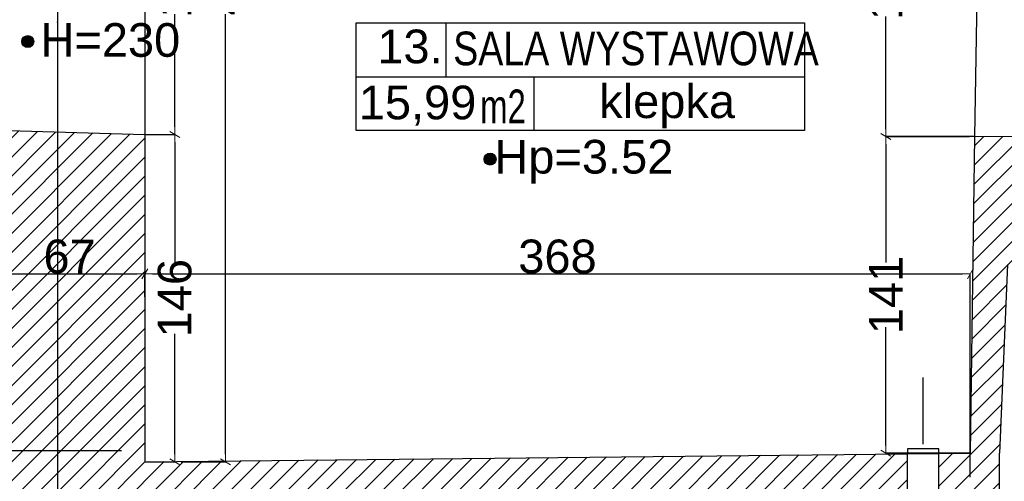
# Model space of a CAD drawing. Header units: millimetres. Extents: x 75543 to 124291, y -109148 to -86372.
# Tile 39 of 99: x 87729 to 92119, y -98221 to -96164. Entities that reach past the tile are written whole.
import ezdxf

# ---------------------------------------------------------------- set-up
doc = ezdxf.new("R2010")
doc.units = ezdxf.units.MM
doc.header["$MEASUREMENT"] = 0
doc.linetypes.add('Dot & Dashed', pattern=[670.277762, 317.5, -176.388889, 0, -176.388874])
for name, color, linetype in [('A-OPISY-2', 7, 'Continuous'), ('A-OPISY-3', 7, 'Continuous'), ('A-WYSOKOSCI', 7, 'Continuous'), ('DIM MALY', 7, 'Continuous'), ('Drawing & Figure', 7, 'Continuous'), ('linia nadproza', 7, 'Continuous'), ('SCIANY_KONSTR', 7, 'Continuous'), ('Structural - Bearing', 7, 'Continuous'), ('Structural - Grid', 7, 'Continuous'), ('WYCIĄG', 7, 'Continuous')]:
    doc.layers.add(name, color=color, linetype=linetype)
doc.styles.add('STYL_AUTOMATYCZNY_1', font='arial.ttf')
doc.styles.add('STYL_AUTOMATYCZNY_2', font='arial.ttf')
doc.styles.add('STYL_AUTOMATYCZNY_6', font='arial.ttf', dxfattribs={"width": 0.8})
doc.styles.add('STYL_AUTOMATYCZNY_7', font='arial.ttf', dxfattribs={"width": 0.7})
doc.dimstyles.new('STYL_AUTOMATYCZNY__2', dxfattribs={"dimtxt": 150, "dimasz": 34.231941, "dimexe": 0.18, "dimexo": 3, "dimgap": 0, "dimtad": 1, "dimdec": 0, "dimlfac": 0.1, "dimzin": 0, "dimdsep": 46, "dimtxsty": 'STYL_AUTOMATYCZNY_2', "dimblk": 'ARROWHEAD_2', "dimblk1": 'ARROWHEAD_2', "dimblk2": 'ARROWHEAD_2', "dimcen": 0.09, "dimclrd": 5, "dimclre": 5, "dimclrt": 1, "dimadec": 0, "dimazin": 0, "dimtfac": 1, "dimtdec": 4, "dimtmove": 0, "dimatfit": 3, "dimfxl": 0, "dimtolj": 1, "dimtzin": 0, "dimarcsym": 0})
doc.dimstyles.new('STYL_AUTOMATYCZNY__3', dxfattribs={"dimtxt": 150, "dimasz": 34.231941, "dimexe": 0.18, "dimexo": 3, "dimgap": 0, "dimtad": 1, "dimtih": 1, "dimtoh": 1, "dimdec": 0, "dimlfac": 0.1, "dimzin": 0, "dimdsep": 46, "dimtxsty": 'STYL_AUTOMATYCZNY_2', "dimblk": 'ARROWHEAD_2', "dimblk1": 'ARROWHEAD_2', "dimblk2": 'ARROWHEAD_2', "dimcen": 0.09, "dimclrd": 5, "dimclre": 5, "dimclrt": 1, "dimadec": 0, "dimazin": 0, "dimtfac": 1, "dimtdec": 4, "dimtmove": 0, "dimatfit": 3, "dimfxl": 0, "dimtolj": 1, "dimtzin": 0, "dimarcsym": 0})

# ---------------------------------------------------------------- blocks, each defined once
blk = doc.blocks.new('ARROWHEAD_2')
at = {"color": 0, "linetype": 'Continuous', "lineweight": 0}
for p, q in [((0, 0), (-1, 0)), ((-0.38, -0.66), (0.38, 0.66))]:
    blk.add_line(p, q, dxfattribs=at)
blk = doc.blocks.new('*D16')
at = {"layer": 'Defpoints', "color": 0}
for p in [(88287.3, -96675.2), (88287.3, -98133.7), (88420.9, -98133.7)]:
    blk.add_point(p, dxfattribs=at)
at = {"layer": 'DIM MALY', "color": 5, "lineweight": -2}
for p, q in [((88290.3, -96675.2), (88421.1, -96675.2)), ((88420.9, -96709.4), (88420.9, -97246.2)), ((88420.9, -98099.4), (88420.9, -97563.4)), ((88290.3, -98133.7), (88421.1, -98133.7))]:
    blk.add_line(p, q, dxfattribs=at)
at = {"layer": 'DIM MALY', "color": 5, "lineweight": -2, "xscale": 34.23194115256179, "yscale": 34.23194115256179, "zscale": 34.23194115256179}
for p, rotation in [((88420.9, -96675.2), 90), ((88420.9, -98133.7), 270)]:
    blk.add_blockref('ARROWHEAD_2', p, dxfattribs=dict(at, rotation=rotation))
at = {"layer": 'DIM MALY', "color": 1, "insert": (88420.9, -97404.8), "char_height": 150, "attachment_point": 5, "rotation": 90, "style": 'STYL_AUTOMATYCZNY_2'}
blk.add_mtext('\\A1;146', dxfattribs=at)
blk = doc.blocks.new('*D21')
at = {"layer": 'Defpoints', "color": 0}
for p in [(88287.6, -97296.3), (87616.4, -97401.3), (88287.6, -97401.3)]:
    blk.add_point(p, dxfattribs=at)
at = {"layer": 'DIM MALY', "color": 5, "lineweight": -2}
for p, q in [((87616.4, -97398.3), (87616.4, -97296.1)), ((87650.6, -97296.3), (88253.4, -97296.3)), ((88287.6, -97398.3), (88287.6, -97296.1))]:
    blk.add_line(p, q, dxfattribs=at)
at = {"layer": 'DIM MALY', "color": 5, "lineweight": -2, "xscale": 34.23194115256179, "yscale": 34.23194115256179, "zscale": 34.23194115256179, "rotation": 180}
blk.add_blockref('ARROWHEAD_2', (87616.4, -97296.3), dxfattribs=at)
at = {"layer": 'DIM MALY', "color": 5, "lineweight": -2, "xscale": 34.23194115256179, "yscale": 34.23194115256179, "zscale": 34.23194115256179}
blk.add_blockref('ARROWHEAD_2', (88287.6, -97296.3), dxfattribs=at)
at = {"layer": 'DIM MALY', "color": 1, "insert": (87951.8, -97219.7), "char_height": 150, "attachment_point": 5, "style": 'STYL_AUTOMATYCZNY_2'}
blk.add_mtext('\\A1;67', dxfattribs=at)
blk = doc.blocks.new('*D23')
at = {"layer": 'Defpoints', "color": 0}
for p in [(86961, -98085.2), (88186.1, -98085.2), (87051.6, -99355.2)]:
    blk.add_point(p, dxfattribs=at)
at = {"layer": 'DIM MALY', "color": 5, "lineweight": -2}
for p, q in [((88183.1, -98085.2), (86960.8, -98085.2)), ((86961, -98119.4), (86961, -98561.9)), ((86961, -99321), (86961, -98879.2)), ((87048.6, -99355.2), (86960.8, -99355.2))]:
    blk.add_line(p, q, dxfattribs=at)
at = {"layer": 'DIM MALY', "color": 5, "lineweight": -2, "xscale": 34.23194115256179, "yscale": 34.23194115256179, "zscale": 34.23194115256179}
for p, rotation in [((86961, -98085.2), 90), ((86961, -99355.2), 270)]:
    blk.add_blockref('ARROWHEAD_2', p, dxfattribs=dict(at, rotation=rotation))
at = {"layer": 'DIM MALY', "color": 1, "insert": (86961, -98720.6), "char_height": 150, "attachment_point": 5, "rotation": 90, "style": 'STYL_AUTOMATYCZNY_2'}
blk.add_mtext('\\A1;127', dxfattribs=at)
blk = doc.blocks.new('*D73')
at = {"layer": 'Defpoints', "color": 0}
for p in [(92425.5, -97255.2), (92087.4, -98665.2), (92356.7, -98665.2)]:
    blk.add_point(p, dxfattribs=at)
at = {"layer": 'DIM MALY', "color": 5, "lineweight": -2}
for p, q in [((92422.5, -97255.2), (92356.5, -97255.2)), ((92356.7, -97289.4), (92356.7, -97816.4)), ((92356.7, -98631), (92356.7, -98104.8)), ((92090.4, -98665.2), (92356.9, -98665.2))]:
    blk.add_line(p, q, dxfattribs=at)
at = {"layer": 'DIM MALY', "color": 5, "lineweight": -2, "xscale": 34.23194115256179, "yscale": 34.23194115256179, "zscale": 34.23194115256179}
for p, rotation in [((92356.7, -97255.2), 90), ((92356.7, -98665.2), 270)]:
    blk.add_blockref('ARROWHEAD_2', p, dxfattribs=dict(at, rotation=rotation))
at = {"layer": 'DIM MALY', "color": 1, "insert": (92356.7, -97960.6), "char_height": 150, "attachment_point": 5, "rotation": 90, "style": 'STYL_AUTOMATYCZNY_2'}
blk.add_mtext('\\A1;141', dxfattribs=at)
blk = doc.blocks.new('*D83')
at = {"layer": 'Defpoints', "color": 0}
for p in [(88966.5, -93805.2), (88446.5, -98133.7), (88647.3, -98133.7)]:
    blk.add_point(p, dxfattribs=at)
at = {"layer": 'DIM MALY', "color": 5, "lineweight": -2}
for p, q in [((88963.5, -93805.2), (88647.1, -93805.2)), ((88647.3, -93839.4), (88647.3, -95801.1)), ((88647.3, -98099.4), (88647.3, -96138.5)), ((88449.5, -98133.7), (88647.4, -98133.7))]:
    blk.add_line(p, q, dxfattribs=at)
at = {"layer": 'DIM MALY', "color": 5, "lineweight": -2, "xscale": 34.23194115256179, "yscale": 34.23194115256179, "zscale": 34.23194115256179}
for p, rotation in [((88647.3, -93805.2), 90), ((88647.3, -98133.7), 270)]:
    blk.add_blockref('ARROWHEAD_2', p, dxfattribs=dict(at, rotation=rotation))
at = {"layer": 'DIM MALY', "color": 1, "insert": (88647.3, -95969.8), "char_height": 150, "attachment_point": 5, "rotation": 90, "style": 'STYL_AUTOMATYCZNY_2'}
blk.add_mtext('\\A1;433', dxfattribs=at)
blk = doc.blocks.new('*D84')
at = {"layer": 'Defpoints', "color": 0}
for p in [(88287.3, -96675.2), (88420.9, -96675.2), (88287.3, -98133.7)]:
    blk.add_point(p, dxfattribs=at)
at = {"layer": 'DIM MALY', "color": 5, "lineweight": -2}
for p, q in [((88290.3, -96675.2), (88421.1, -96675.2)), ((88420.9, -96709.4), (88420.9, -97246.2)), ((88420.9, -98099.4), (88420.9, -97563.4)), ((88290.3, -98133.7), (88421.1, -98133.7))]:
    blk.add_line(p, q, dxfattribs=at)
at = {"layer": 'DIM MALY', "color": 5, "lineweight": -2, "xscale": 34.23194115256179, "yscale": 34.23194115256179, "zscale": 34.23194115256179}
for p, rotation in [((88420.9, -96675.2), 90), ((88420.9, -98133.7), 270)]:
    blk.add_blockref('ARROWHEAD_2', p, dxfattribs=dict(at, rotation=rotation))
at = {"layer": 'DIM MALY', "color": 1, "insert": (88420.9, -97404.8), "char_height": 150, "attachment_point": 5, "rotation": 90, "style": 'STYL_AUTOMATYCZNY_2'}
blk.add_mtext('\\A1;146', dxfattribs=at)
blk = doc.blocks.new('*D85')
at = {"layer": 'Defpoints', "color": 0}
for p in [(88287.3, -95285.2), (88420.9, -95285.2), (88287.3, -96675.2)]:
    blk.add_point(p, dxfattribs=at)
at = {"layer": 'DIM MALY', "color": 5, "lineweight": -2}
for p, q in [((88290.3, -95285.2), (88421.1, -95285.2)), ((88420.9, -95319.4), (88420.9, -95821.8)), ((88420.9, -96641), (88420.9, -96139.4)), ((88290.3, -96675.2), (88421.1, -96675.2))]:
    blk.add_line(p, q, dxfattribs=at)
at = {"layer": 'DIM MALY', "color": 5, "lineweight": -2, "xscale": 34.23194115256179, "yscale": 34.23194115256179, "zscale": 34.23194115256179}
for p, rotation in [((88420.9, -95285.2), 90), ((88420.9, -96675.2), 270)]:
    blk.add_blockref('ARROWHEAD_2', p, dxfattribs=dict(at, rotation=rotation))
at = {"layer": 'DIM MALY', "color": 1, "insert": (88420.9, -95980.6), "char_height": 150, "attachment_point": 5, "rotation": 90, "style": 'STYL_AUTOMATYCZNY_2'}
blk.add_mtext('\\A1;139', dxfattribs=at)
blk = doc.blocks.new('*D86')
at = {"layer": 'Defpoints', "color": 0}
for p in [(88287.3, -96675.2), (88420.9, -96675.2), (88287.3, -98133.7)]:
    blk.add_point(p, dxfattribs=at)
at = {"layer": 'DIM MALY', "color": 5, "lineweight": -2}
for p, q in [((88290.3, -96675.2), (88421.1, -96675.2)), ((88420.9, -96709.4), (88420.9, -97246.2)), ((88420.9, -98099.4), (88420.9, -97563.4)), ((88290.3, -98133.7), (88421.1, -98133.7))]:
    blk.add_line(p, q, dxfattribs=at)
at = {"layer": 'DIM MALY', "color": 5, "lineweight": -2, "xscale": 34.23194115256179, "yscale": 34.23194115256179, "zscale": 34.23194115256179}
for p, rotation in [((88420.9, -96675.2), 90), ((88420.9, -98133.7), 270)]:
    blk.add_blockref('ARROWHEAD_2', p, dxfattribs=dict(at, rotation=rotation))
at = {"layer": 'DIM MALY', "color": 1, "insert": (88420.9, -97404.8), "char_height": 150, "attachment_point": 5, "rotation": 90, "style": 'STYL_AUTOMATYCZNY_2'}
blk.add_mtext('\\A1;146', dxfattribs=at)
blk = doc.blocks.new('*D87')
at = {"layer": 'Defpoints', "color": 0}
for p in [(88287.3, -95285.2), (88420.9, -95285.2), (88287.3, -96675.2)]:
    blk.add_point(p, dxfattribs=at)
at = {"layer": 'DIM MALY', "color": 5, "lineweight": -2}
for p, q in [((88290.3, -95285.2), (88421.1, -95285.2)), ((88420.9, -95319.4), (88420.9, -95821.8)), ((88420.9, -96641), (88420.9, -96139.4)), ((88290.3, -96675.2), (88421.1, -96675.2))]:
    blk.add_line(p, q, dxfattribs=at)
at = {"layer": 'DIM MALY', "color": 5, "lineweight": -2, "xscale": 34.23194115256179, "yscale": 34.23194115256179, "zscale": 34.23194115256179}
for p, rotation in [((88420.9, -95285.2), 90), ((88420.9, -96675.2), 270)]:
    blk.add_blockref('ARROWHEAD_2', p, dxfattribs=dict(at, rotation=rotation))
at = {"layer": 'DIM MALY', "color": 1, "insert": (88420.9, -95980.6), "char_height": 150, "attachment_point": 5, "rotation": 90, "style": 'STYL_AUTOMATYCZNY_2'}
blk.add_mtext('\\A1;139', dxfattribs=at)
blk = doc.blocks.new('*D90')
at = {"layer": 'Defpoints', "color": 0}
for p in [(91591.1, -95295.2), (91967.3, -95295.2), (91967.3, -96685.2)]:
    blk.add_point(p, dxfattribs=at)
at = {"layer": 'DIM MALY', "color": 5, "lineweight": -2}
for p, q in [((91964.3, -95295.2), (91590.9, -95295.2)), ((91591.1, -95329.4), (91591.1, -95831.8)), ((91591.1, -96651), (91591.1, -96149.4)), ((91964.3, -96685.2), (91590.9, -96685.2))]:
    blk.add_line(p, q, dxfattribs=at)
at = {"layer": 'DIM MALY', "color": 5, "lineweight": -2, "xscale": 34.23194115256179, "yscale": 34.23194115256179, "zscale": 34.23194115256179}
for p, rotation in [((91591.1, -95295.2), 90), ((91591.1, -96685.2), 270)]:
    blk.add_blockref('ARROWHEAD_2', p, dxfattribs=dict(at, rotation=rotation))
at = {"layer": 'DIM MALY', "color": 1, "insert": (91591.1, -95990.6), "char_height": 150, "attachment_point": 5, "rotation": 90, "style": 'STYL_AUTOMATYCZNY_2'}
blk.add_mtext('\\A1;139', dxfattribs=at)
blk = doc.blocks.new('*D92')
at = {"layer": 'Defpoints', "color": 0}
for p in [(91987, -96684.7), (91591.1, -98095.2), (91967.3, -98095.2)]:
    blk.add_point(p, dxfattribs=at)
at = {"layer": 'DIM MALY', "color": 5, "lineweight": -2}
for p, q in [((91984, -96684.7), (91590.9, -96684.7)), ((91591.1, -96718.9), (91591.1, -97246.1)), ((91591.1, -98061), (91591.1, -97534.5)), ((91964.3, -98095.2), (91590.9, -98095.2))]:
    blk.add_line(p, q, dxfattribs=at)
at = {"layer": 'DIM MALY', "color": 5, "lineweight": -2, "xscale": 34.23194115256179, "yscale": 34.23194115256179, "zscale": 34.23194115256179}
for p, rotation in [((91591.1, -96684.7), 90), ((91591.1, -98095.2), 270)]:
    blk.add_blockref('ARROWHEAD_2', p, dxfattribs=dict(at, rotation=rotation))
at = {"layer": 'DIM MALY', "color": 1, "insert": (91591.1, -97390.3), "char_height": 150, "attachment_point": 5, "rotation": 90, "style": 'STYL_AUTOMATYCZNY_2'}
blk.add_mtext('\\A1;141', dxfattribs=at)
blk = doc.blocks.new('*D94')
at = {"layer": 'Defpoints', "color": 0}
for p in [(88287.6, -97296.3), (87616.4, -97401.3), (88287.6, -97401.3)]:
    blk.add_point(p, dxfattribs=at)
at = {"layer": 'DIM MALY', "color": 5, "lineweight": -2}
for p, q in [((87616.4, -97398.3), (87616.4, -97296.1)), ((87650.6, -97296.3), (88253.4, -97296.3)), ((88287.6, -97398.3), (88287.6, -97296.1))]:
    blk.add_line(p, q, dxfattribs=at)
at = {"layer": 'DIM MALY', "color": 5, "lineweight": -2, "xscale": 34.23194115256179, "yscale": 34.23194115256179, "zscale": 34.23194115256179, "rotation": 180}
blk.add_blockref('ARROWHEAD_2', (87616.4, -97296.3), dxfattribs=at)
at = {"layer": 'DIM MALY', "color": 5, "lineweight": -2, "xscale": 34.23194115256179, "yscale": 34.23194115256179, "zscale": 34.23194115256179}
blk.add_blockref('ARROWHEAD_2', (88287.6, -97296.3), dxfattribs=at)
at = {"layer": 'DIM MALY', "color": 1, "insert": (87951.8, -97219.7), "char_height": 150, "attachment_point": 5, "style": 'STYL_AUTOMATYCZNY_2'}
blk.add_mtext('\\A1;67', dxfattribs=at)
blk = doc.blocks.new('*D95')
at = {"layer": 'Defpoints', "color": 0}
for p in [(91967.6, -97296.3), (88287.6, -97401.3), (91967.6, -98204.8)]:
    blk.add_point(p, dxfattribs=at)
at = {"layer": 'DIM MALY', "color": 5, "lineweight": -2}
for p, q in [((88287.6, -97398.3), (88287.6, -97296.1)), ((88321.9, -97296.3), (91933.4, -97296.3)), ((91967.6, -98201.8), (91967.6, -97296.1))]:
    blk.add_line(p, q, dxfattribs=at)
at = {"layer": 'DIM MALY', "color": 5, "lineweight": -2, "xscale": 34.23194115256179, "yscale": 34.23194115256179, "zscale": 34.23194115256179, "rotation": 180}
blk.add_blockref('ARROWHEAD_2', (88287.6, -97296.3), dxfattribs=at)
at = {"layer": 'DIM MALY', "color": 5, "lineweight": -2, "xscale": 34.23194115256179, "yscale": 34.23194115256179, "zscale": 34.23194115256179}
blk.add_blockref('ARROWHEAD_2', (91967.6, -97296.3), dxfattribs=at)
at = {"layer": 'DIM MALY', "color": 1, "insert": (90127.2, -97219.7), "char_height": 150, "attachment_point": 5, "style": 'STYL_AUTOMATYCZNY_2'}
blk.add_mtext('\\A1;368', dxfattribs=at)
blk = doc.blocks.new('*D934')
at = {"layer": 'Defpoints', "color": 0}
for p in [(86961, -98085.2), (88186.1, -98085.2), (87051.6, -99355.2)]:
    blk.add_point(p, dxfattribs=at)
at = {"layer": 'DIM MALY', "color": 5, "lineweight": -2}
for p, q in [((88183.1, -98085.2), (86960.8, -98085.2)), ((86961, -98119.4), (86961, -98561.9)), ((86961, -99321), (86961, -98879.2)), ((87048.6, -99355.2), (86960.8, -99355.2))]:
    blk.add_line(p, q, dxfattribs=at)
at = {"layer": 'DIM MALY', "color": 5, "lineweight": -2, "xscale": 34.23194115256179, "yscale": 34.23194115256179, "zscale": 34.23194115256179}
for p, rotation in [((86961, -98085.2), 90), ((86961, -99355.2), 270)]:
    blk.add_blockref('ARROWHEAD_2', p, dxfattribs=dict(at, rotation=rotation))
at = {"layer": 'DIM MALY', "color": 1, "insert": (86961, -98720.6), "char_height": 150, "attachment_point": 5, "rotation": 90, "style": 'STYL_AUTOMATYCZNY_2'}
blk.add_mtext('\\A1;127', dxfattribs=at)
blk = doc.blocks.new('*D991')
at = {"layer": 'Defpoints', "color": 0}
for p in [(81191, -89541.9), (87897.3, -89541.9), (87897.3, -107560.1)]:
    blk.add_point(p, dxfattribs=at)
at = {"layer": 'DIM MALY', "color": 5, "lineweight": -2}
for p, q in [((81191, -89544.9), (81191, -107560.3)), ((87897.3, -89544.9), (87897.3, -107560.3)), ((81225.3, -107560.1), (87863, -107560.1))]:
    blk.add_line(p, q, dxfattribs=at)
at = {"layer": 'DIM MALY', "color": 5, "lineweight": -2, "xscale": 34.23194115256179, "yscale": 34.23194115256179, "zscale": 34.23194115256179, "rotation": 180}
blk.add_blockref('ARROWHEAD_2', (81191, -107560.1), dxfattribs=at)
at = {"layer": 'DIM MALY', "color": 5, "lineweight": -2, "xscale": 34.23194115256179, "yscale": 34.23194115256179, "zscale": 34.23194115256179}
blk.add_blockref('ARROWHEAD_2', (87897.3, -107560.1), dxfattribs=at)
at = {"layer": 'DIM MALY', "color": 1, "insert": (84543.8, -107483.6), "char_height": 150, "attachment_point": 5, "style": 'STYL_AUTOMATYCZNY_2'}
blk.add_mtext('\\A1;671', dxfattribs=at)
blk = doc.blocks.new('*D992')
at = {"layer": 'Defpoints', "color": 0}
for p in [(87897.3, -89541.9), (95367.3, -89539.7), (95367.3, -107560.1)]:
    blk.add_point(p, dxfattribs=at)
at = {"layer": 'DIM MALY', "color": 5, "lineweight": -2}
for p, q in [((87897.3, -89544.9), (87897.3, -107560.3)), ((95367.3, -89542.7), (95367.3, -107560.3)), ((87931.5, -107560.1), (95333, -107560.1))]:
    blk.add_line(p, q, dxfattribs=at)
at = {"layer": 'DIM MALY', "color": 5, "lineweight": -2, "xscale": 34.23194115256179, "yscale": 34.23194115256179, "zscale": 34.23194115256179, "rotation": 180}
blk.add_blockref('ARROWHEAD_2', (87897.3, -107560.1), dxfattribs=at)
at = {"layer": 'DIM MALY', "color": 5, "lineweight": -2, "xscale": 34.23194115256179, "yscale": 34.23194115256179, "zscale": 34.23194115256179}
blk.add_blockref('ARROWHEAD_2', (95367.3, -107560.1), dxfattribs=at)
at = {"layer": 'DIM MALY', "color": 1, "insert": (91631.9, -107485.1), "char_height": 150, "attachment_point": 5, "style": 'STYL_AUTOMATYCZNY_2'}
blk.add_mtext('\\A1;747', dxfattribs=at)

msp = doc.modelspace()

# ---------------------------------------------------------------- hatches: boundary and pattern name
at = {"layer": 'A-WYSOKOSCI'}
for points in [[(87792, -96261.2, 1), (87738.6, -96261.2, 1)], [(89853.2, -96785.1, 1), (89799.8, -96785.1, 1)]]:
    msp.add_hatch(color=256, dxfattribs=at).paths.add_polyline_path(points)
at = {"layer": 'Drawing & Figure'}
h = msp.add_hatch(dxfattribs=at)
h.set_pattern_fill('Common_Brick_0003', color=256, style=0, pattern_type=2)
h.set_pattern_definition([(45, (0, 0), (-42.426407, 42.426407), [])])
h.paths.add_polyline_path([(80306.7, -98345.2), (80246.7, -98345.2), (80246.7, -98360.2), (80259.7, -98360.2), (80259.7, -98372.2, -0.371445), (80272.7, -98388.1), (80272.7, -98460.5, 0.436052), (80282.7, -98470.2), (80282.7, -98485.2), (80306.7, -98485.2), (80627.3, -98485.2), (80986, -98343.5), (80986, -98085.2), (81896, -98085.2), (81896, -97887.4), (81901.6, -97887.4), (83046, -97887.4), (83046, -98085.2), (87627.3, -98085.2), (87627.3, -98665.2), (88570.8, -98665.2), (88570.8, -98281.5), (89393.7, -98281.5), (89393.7, -98665.2), (90867.3, -98665.2), (90867.3, -98855.2), (91010.7, -98855.2), (91010.7, -98855), (91017.3, -98665.2), (92097.3, -98665.2), (92097.3, -98365.2), (92097.3, -98095.2), (92133, -97255.2), (92461.7, -97256.4), (95007.3, -97265.2), (95007.3, -98890.5), (95007.3, -99595.2), (95287.3, -99595.2), (95287.3, -99735.2), (95007.3, -99735.2), (95007.3, -100105.2), (94357.3, -100105.2), (92997.3, -100105.2), (93088.5, -100675.2), (92167.3, -100675.2), (92128.5, -100675.2), (92167.3, -100105.2), (90967.3, -100105.2), (90978, -99795.6), (90826, -99795.5), (90817.3, -100035.2), (90587.3, -100035.2), (90587.3, -100220.1), (90237.3, -100158.5), (90237.3, -100035.2), (89537.1, -100035.2), (89537.1, -100035.2), (89537.1, -100011, 0.414287), (89533.1, -100007), (89459, -100007), (89459, -100035.2), (89423.3, -100035.2), (89423.3, -100138.2), (89459, -100138.2), (89459, -100165.2), (89507.3, -100165.2), (89487.3, -100774.1), (89666.5, -100774.1), (89687.8, -100774), (89687.8, -101430.2), (89687.8, -101978.1), (89687.8, -102684), (89677.3, -102684), (89677.3, -102684.1), (88247.3, -102684.1), (88247.3, -102194.7), (88247.3, -102194.7), (88247.3, -102197.7), (88117.3, -102197.7), (88117.3, -102197.5), (87524.3, -102209.9), (87527.3, -102949.1), (88137.3, -102938.9), (88267.3, -102938.9), (88267.3, -102835.5), (89647.3, -102835.5), (89647.3, -103312.4), (89647.3, -104725.5), (89267.3, -104725.5), (89177.3, -105075.5), (89177.3, -105485.5), (89177.3, -105509.5), (89192.3, -105509.5, 0.436052), (89202, -105519.5), (89274.4, -105519.5, -0.371445), (89290.3, -105532.5), (89302.3, -105532.5), (89302.3, -105545.5), (89317.3, -105545.5), (89317.3, -105485.5), (89972.3, -105485.5), (90037.3, -105485.5), (90037.3, -105475.2), (90047.3, -105475.2, -0.334097), (90067.9, -105446.2), (90078.6, -105442, 0.270785), (90124.3, -105390.9), (90136.9, -105390.9), (90136.9, -105340.5), (90366.5, -105275.5), (90366.5, -105005.5), (90363, -104885.5), (90358.4, -104725.5), (89988.4, -104725.5), (89988.4, -103312.4), (89988.4, -101978.1), (89988.4, -101430.2), (89988.4, -100774.2), (94357.3, -100756.7), (95017.3, -100754.1), (95016.1, -101260.5), (95296.1, -101260.5), (95296.1, -101400.5), (95016.1, -101400.5), (95016.2, -101430.2), (95017.3, -103065.3), (95147.3, -103065.3), (95726.7, -103065.5), (95736.5, -101430.2), (95747.1, -99665.5), (96597.1, -99666.9), (96597.2, -98956.9), (95587.3, -98955.2), (95587.2, -98955.2), (95587.3, -98890.5), (95591.6, -96695.2), (95187.3, -96678.8), (95057.3, -96678.8), (95057.3, -97105.2), (92461.7, -97087), (92207.3, -97085.2), (92207.3, -96685.2), (91987, -96684.7), (91967.3, -98095.2), (91827.3, -98096.7), (91827.3, -98096.8), (91827.3, -98352.1), (91827.3, -98376.7), (91687.3, -98376.7), (91687.3, -98098.1), (88287.3, -98133.7), (88287.3, -96675.2), (87616, -96656.2), (87616, -97545.2), (81526, -97565.2), (81526, -96685.2), (81286, -96545.2), (81086, -96545.2), (80856, -96545.2), (80832, -96545.2), (80832, -96560.2, 0.436052), (80822, -96570), (80822, -96642.3, -0.371445), (80809, -96658.2), (80809, -96670.2), (80796, -96670.2), (80796, -96685.2), (80856, -96685.2), (80856, -96800.8), (80856, -97495.2), (80306.7, -97495.2)])

# ---------------------------------------------------------------- linework, layer by layer
at = {"layer": 'A-OPISY-3'}
for p, q in [((89628.9, -96177.9), (89628.9, -96417.9)), ((89228.9, -96417.9), (91228.9, -96417.9)), ((90021.9, -96418), (90021.9, -96657.9))]:
    msp.add_line(p, q, dxfattribs=at)
msp.add_lwpolyline([(89228.9, -96657.9), (89228.9, -96177.9), (91228.9, -96177.9), (91228.9, -96657.9)], close=True, dxfattribs=at)
at = {"layer": 'A-WYSOKOSCI'}
for centre in [(87765.3, -96261.2), (87765.3, -96261.2), (89826.5, -96785.1)]:
    msp.add_circle(centre, 26.7, dxfattribs=at)
at = {"layer": 'linia nadproza'}
for p, q in [((88287.3, -95285.2), (88287.3, -96675.2)), ((92009.1, -95295.2), (91987, -96684.7))]:
    msp.add_line(p, q, dxfattribs=at)
at = {"layer": 'SCIANY_KONSTR'}
for p, q in [((91687.3, -98376.7), (91687.3, -98096.7)), ((91827.3, -98376.7), (91827.3, -98096.7))]:
    msp.add_line(p, q, dxfattribs=at)
at = {"layer": 'Structural - Bearing'}
for p, q in [((87616, -96656.2), (88287.3, -96675.2)), ((88287.3, -96675.2), (88287.3, -98133.7)), ((91987, -96684.7), (91967.3, -98095.2)), ((92207.3, -96685.2), (91987, -96684.7)), ((92133, -97255.2), (92097.3, -98095.2)), ((88287.3, -98133.7), (91687.3, -98098.1)), ((91827.3, -98096.7), (91967.3, -98095.2)), ((92097.3, -98665.2), (92097.3, -98095.2))]:
    msp.add_line(p, q, dxfattribs=at)
at = {"layer": 'Structural - Grid', "linetype": 'Dot & Dashed', "lineweight": 15}
msp.add_line((87897.3, -107395.1), (87897.3, -90541.9), dxfattribs=at)
at = {"layer": 'WYCIĄG'}
msp.add_lwpolyline([(91757.3, -98056), (91757.3, -97905.4), (91757.3, -97757.6)], dxfattribs=at)
msp.add_lwpolyline([(91687.3, -98076.8), (91687.3, -98096.8), (91827.3, -98096.8), (91827.3, -98076.8)], close=True, dxfattribs=at)

# ---------------------------------------------------------------- texts
at = {"layer": 'A-OPISY-2', "char_height": 150}
for s, insert, attachment_point, style in [('\\A1;{\\pql;\\fArial|b0|i0|c238|p0;\\W1.000000;13.}', (89323.9, -96360.1), 7, 'STYL_AUTOMATYCZNY_1'), ('\\A1;{\\pql;\\fArial|b0|i0|c238|p0;\\W0.800000;SALA WYSTAWOWA}', (89662.2, -96369), 7, 'STYL_AUTOMATYCZNY_6'), ('\\A1;{\\pql;\\fArial|b0|i0|c238|p0;\\W1.000000;15,99}', (89241.1, -96635.6), 7, 'STYL_AUTOMATYCZNY_1'), ('\\A1;{\\pqr;\\fArial|b0|i0|c238|p0;\\W0.700000;m2}', (89986.1, -96475.1), 3, 'STYL_AUTOMATYCZNY_7'), ('\\A1;{\\pql;\\fArial|b0|i0|c238|p0;\\W1.000000;klepka}', (90313.2, -96647.4), 7, 'STYL_AUTOMATYCZNY_1')]:
    msp.add_mtext(s, dxfattribs=dict(at, insert=insert, attachment_point=attachment_point, style=style))
at = {"layer": 'A-WYSOKOSCI', "char_height": 150, "attachment_point": 5, "style": 'STYL_AUTOMATYCZNY_1'}
for s, insert in [('\\A1;{\\pqc;\\fArial|b0|i0|c238|p0;\\W1.000000;H=230}', (88133.6, -96255.3)), ('\\A1;{\\pqc;\\fArial|b0|i0|c238|p0;\\W1.000000;Hp=3.52}', (90244.9, -96797))]:
    msp.add_mtext(s, dxfattribs=dict(at, insert=insert))

# ---------------------------------------------------------------- dimensions: what is measured, and where the dimension line sits
at = {"layer": 'DIM MALY'}
for base, p1, p2, picture, middle in [((87897.3, -107560.1), (81191, -89541.9), (87897.3, -89541.9), '*D991', (84543.8, -107560.1)), ((95367.3, -107560.1), (87897.3, -89541.9), (95367.3, -89539.7), '*D992', (91631.9, -107560.1)), ((88287.6, -97296.3), (87616.4, -97401.3), (88287.6, -97401.3), '*D21', (87951.8, -97296.3)), ((88287.6, -97296.3), (87616.4, -97401.3), (88287.6, -97401.3), '*D94', (87951.8, -97296.3)), ((91967.6, -97296.3), (88287.6, -97401.3), (91967.6, -98204.8), '*D95', (90127.2, -97296.3))]:
    dim = msp.add_linear_dim(base=base, p1=p1, p2=p2, dimstyle='STYL_AUTOMATYCZNY__3', dxfattribs=at)
    dim.commit()
    dim.dimension.update_dxf_attribs({"geometry": picture, "text_midpoint": middle, "dimtype": 160})
for base, p1, p2, angle, picture, middle in [((88647.3, -98133.7), (88966.5, -93805.2), (88446.5, -98133.7), 270, '*D83', (88647.3, -95969.8)), ((88420.9, -95285.2), (88287.3, -96675.2), (88287.3, -95285.2), 90, '*D85', (88420.9, -95980.6)), ((88420.9, -95285.2), (88287.3, -96675.2), (88287.3, -95285.2), 90, '*D87', (88420.9, -95980.6)), ((91591.1, -95295.2), (91967.3, -96685.2), (91967.3, -95295.2), 90, '*D90', (91591.1, -95990.6)), ((88420.9, -98133.7), (88287.3, -96675.2), (88287.3, -98133.7), 270, '*D16', (88420.9, -97404.8)), ((88420.9, -96675.2), (88287.3, -98133.7), (88287.3, -96675.2), 90, '*D84', (88420.9, -97404.8)), ((88420.9, -96675.2), (88287.3, -98133.7), (88287.3, -96675.2), 90, '*D86', (88420.9, -97404.8)), ((91591.1, -98095.2), (91987, -96684.7), (91967.3, -98095.2), 270, '*D92', (91591.1, -97390.3)), ((92356.7, -98665.2), (92425.5, -97255.2), (92087.4, -98665.2), 270, '*D73', (92356.7, -97960.6)), ((86961, -98085.2), (87051.6, -99355.2), (88186.1, -98085.2), 90, '*D23', (86961, -98720.6)), ((86961, -98085.2), (87051.6, -99355.2), (88186.1, -98085.2), 90, '*D934', (86961, -98720.6))]:
    dim = msp.add_linear_dim(base=base, p1=p1, p2=p2, angle=angle, dimstyle='STYL_AUTOMATYCZNY__2', dxfattribs=at)
    dim.commit()
    dim.dimension.update_dxf_attribs({"geometry": picture, "text_midpoint": middle, "dimtype": 160, "text_rotation": 90})

doc.saveas('drawing.dxf')
